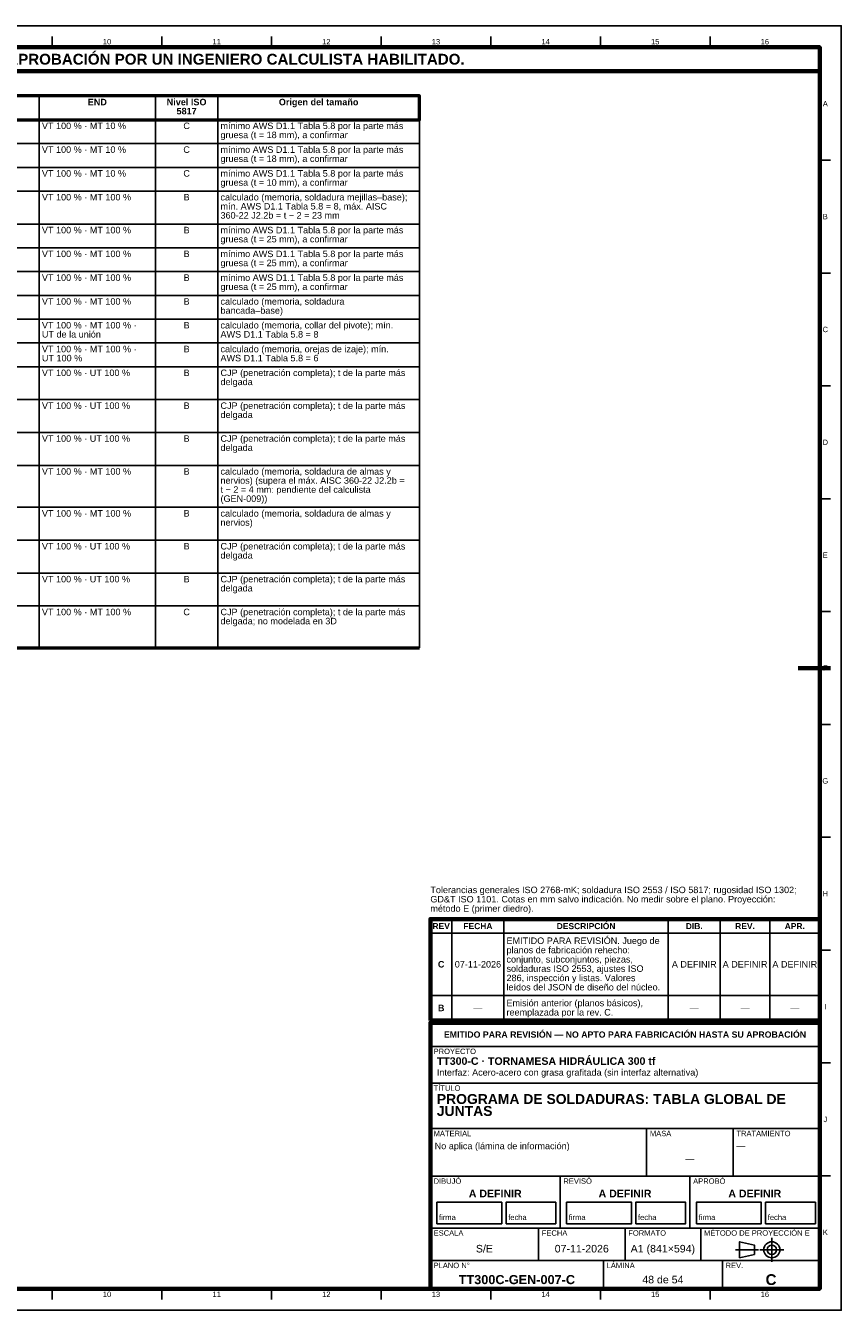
# Model space of a CAD drawing. Header units: millimetres. Extents: x 0 to 841, y 0 to 594.
# Tile 3 of 3: x 464 to 841, y 0 to 594. Entities that reach past the tile are written whole.
import ezdxf
from ezdxf.enums import TextEntityAlignment as Align

# ---------------------------------------------------------------- set-up
doc = ezdxf.new("R2010")
doc.units = ezdxf.units.MM
doc.linetypes.add('EJE', pattern=[31, 20, -4, 3, -4])
for name, color, linetype, lineweight in [('EJE', 7, 'EJE', 25), ('FINA', 7, 'CONTINUOUS', 25), ('MARCO', 7, 'CONTINUOUS', 70), ('TXT', 7, 'CONTINUOUS', 25), ('VIS', 7, 'CONTINUOUS', 50)]:
    doc.layers.add(name, color=color, linetype=linetype, lineweight=lineweight)
doc.styles.add('STD', font='LiberationSans-Regular.ttf')
doc.styles.add('STDB', font='LiberationSans-Bold.ttf')

msp = doc.modelspace()

# ---------------------------------------------------------------- linework, layer by layer
at = {"layer": 'EJE'}
for p, q in [((808.88, 22.42), (808.88, 33.58)), ((792.14, 28), (802.68, 28)), ((803.3, 28), (814.46, 28))]:
    msp.add_line(p, q, dxfattribs=at)
at = {"layer": 'FINA'}
for p, q in [((476.19, 584), (476.19, 589)), ((526.88, 584), (526.88, 589)), ((577.56, 584), (577.56, 589)), ((628.25, 584), (628.25, 589)), ((678.94, 584), (678.94, 589)), ((729.62, 584), (729.62, 589)), ((780.31, 584), (780.31, 589)), ((470.11, 561.5), (470.11, 306.3)), ((523.95, 561.5), (523.95, 306.3)), ((552.67, 561.5), (552.67, 306.3)), ((646, 561.5), (646, 306.3)), ((25, 550.5), (646, 550.5)), ((25, 539.5), (646, 539.5)), ((831, 531.82), (836, 531.82)), ((25, 528.5), (646, 528.5)), ((25, 517.5), (646, 517.5)), ((25, 502.3), (646, 502.3)), ((25, 491.3), (646, 491.3)), ((25, 480.3), (646, 480.3)), ((831, 479.64), (836, 479.64)), ((25, 469.3), (646, 469.3)), ((25, 458.3), (646, 458.3)), ((25, 447.3), (646, 447.3)), ((25, 436.3), (646, 436.3)), ((831, 427.45), (836, 427.45)), ((25, 421.1), (646, 421.1)), ((25, 405.9), (646, 405.9)), ((25, 390.7), (646, 390.7)), ((831, 375.27), (836, 375.27)), ((25, 371.3), (646, 371.3)), ((25, 356.1), (646, 356.1)), ((25, 340.9), (646, 340.9)), ((25, 325.7), (646, 325.7)), ((831, 323.09), (836, 323.09)), ((831, 270.91), (836, 270.91)), ((831, 218.73), (836, 218.73)), ((661, 134), (661, 180.9)), ((685, 134), (685, 180.9)), ((761, 134), (761, 180.9)), ((785, 134), (785, 180.9)), ((808, 134), (808, 180.9)), ((651, 174.4), (831, 174.4)), ((831, 166.55), (836, 166.55)), ((651, 145.6), (831, 145.6)), ((651, 134), (831, 134)), ((651, 133), (831, 133)), ((651, 122), (831, 122)), ((831, 114.36), (836, 114.36)), ((651, 105), (831, 105)), ((651, 84), (831, 84)), ((751, 62), (751, 84)), ((791, 62), (791, 84)), ((651, 62), (831, 62)), ((711, 38), (711, 62)), ((771, 38), (771, 62)), ((831, 62.18), (836, 62.18)), ((651, 38), (831, 38)), ((701, 23), (701, 38)), ((741, 23), (741, 38)), ((776, 23), (776, 38)), ((651, 23), (831, 23)), ((731, 10), (731, 23)), ((786, 10), (786, 23)), ((476.19, 10), (476.19, 5)), ((526.88, 10), (526.88, 5)), ((577.56, 10), (577.56, 5)), ((628.25, 10), (628.25, 5)), ((678.94, 10), (678.94, 5)), ((729.62, 10), (729.62, 5)), ((780.31, 10), (780.31, 5))]:
    msp.add_line(p, q, dxfattribs=at)
for points in [[(0, 0), (841, 0), (841, 594), (0, 594)], [(654, 40), (684, 40), (684, 50), (654, 50)], [(686, 40), (709, 40), (709, 50), (686, 50)], [(714, 40), (744, 40), (744, 50), (714, 50)], [(746, 40), (769, 40), (769, 50), (746, 50)], [(774, 40), (804, 40), (804, 50), (774, 50)], [(806, 40), (829, 40), (829, 50), (806, 50)], [(794, 24.28), (800.82, 25.83), (800.82, 30.17), (794, 31.72)]]:
    msp.add_lwpolyline(points, close=True, dxfattribs=at)
for radius in [3.72, 2.17]:
    msp.add_circle((808.88, 28), radius, dxfattribs=at)
at = {"layer": 'MARCO'}
msp.add_line((836, 297), (821, 297), dxfattribs=at)
for points in [[(20, 10), (831, 10), (831, 584), (20, 584)], [(20, 573), (831, 573), (831, 584), (20, 584)], [(651, 134), (831, 134), (831, 180.9), (651, 180.9)], [(651, 10), (831, 10), (831, 133), (651, 133)]]:
    msp.add_lwpolyline(points, close=True, dxfattribs=at)
at = {"layer": 'VIS'}
msp.add_line((25, 306.3), (646, 306.3), dxfattribs=at)
msp.add_lwpolyline([(25, 550.5), (646, 550.5), (646, 561.5), (25, 561.5)], close=True, dxfattribs=at)

# ---------------------------------------------------------------- texts
at = {"layer": 'TXT'}
for s, height, style, p in [('ESTOS PLANOS NO SON VÁLIDOS PARA FABRICACIÓN HASTA SU REVISIÓN Y APROBACIÓN POR UN INGENIERO CALCULISTA HABILITADO.', 5, 'STDB', (425.5, 578.5)), ('10', 2.5, 'STD', (501.53, 586.6)), ('11', 2.5, 'STD', (552.22, 586.6)), ('12', 2.5, 'STD', (602.91, 586.6)), ('13', 2.5, 'STD', (653.59, 586.6)), ('14', 2.5, 'STD', (704.28, 586.6)), ('15', 2.5, 'STD', (754.97, 586.6)), ('16', 2.5, 'STD', (805.66, 586.6)), ('END', 3, 'STDB', (497.03, 558.7)), ('Nivel ISO', 3, 'STDB', (538.31, 558.7)), ('Origen del tamaño', 3, 'STDB', (599.34, 558.7)), ('A', 2.5, 'STD', (833.6, 557.91)), ('5817', 3, 'STDB', (538.31, 554.5)), ('C', 3, 'STD', (538.31, 547.7)), ('C', 3, 'STD', (538.31, 536.7)), ('C', 3, 'STD', (538.31, 525.7)), ('B', 3, 'STD', (538.31, 514.7)), ('B', 2.5, 'STD', (833.6, 505.73)), ('B', 3, 'STD', (538.31, 499.5)), ('B', 3, 'STD', (538.31, 488.5)), ('B', 3, 'STD', (538.31, 477.5)), ('B', 3, 'STD', (538.31, 466.5)), ('B', 3, 'STD', (538.31, 455.5)), ('C', 2.5, 'STD', (833.6, 453.55)), ('B', 3, 'STD', (538.31, 444.5)), ('B', 3, 'STD', (538.31, 433.5)), ('B', 3, 'STD', (538.31, 418.3)), ('B', 3, 'STD', (538.31, 403.1)), ('D', 2.5, 'STD', (833.6, 401.36)), ('B', 3, 'STD', (538.31, 387.9)), ('B', 3, 'STD', (538.31, 368.5)), ('B', 3, 'STD', (538.31, 353.3)), ('E', 2.5, 'STD', (833.6, 349.18)), ('B', 3, 'STD', (538.31, 338.1)), ('C', 3, 'STD', (538.31, 322.9)), ('F', 2.5, 'STD', (833.6, 297)), ('G', 2.5, 'STD', (833.6, 244.82)), ('H', 2.5, 'STD', (833.6, 192.64)), ('REV', 2.8, 'STDB', (656, 177.65)), ('FECHA', 2.8, 'STDB', (673, 177.65)), ('DESCRIPCIÓN', 2.8, 'STDB', (723, 177.65)), ('DIB.', 2.8, 'STDB', (773, 177.65)), ('REV.', 2.8, 'STDB', (796.5, 177.65)), ('APR.', 2.8, 'STDB', (819.5, 177.65)), ('C', 3, 'STDB', (656, 160)), ('07-11-2026', 3, 'STD', (673, 160)), ('A DEFINIR', 3, 'STD', (773, 160)), ('A DEFINIR', 3, 'STD', (796.5, 160)), ('A DEFINIR', 3, 'STD', (819.5, 160)), ('B', 3, 'STDB', (656, 139.8)), ('—', 3, 'STD', (673, 139.8)), ('—', 3, 'STD', (773, 139.8)), ('—', 3, 'STD', (796.5, 139.8)), ('—', 3, 'STD', (819.5, 139.8)), ('I', 2.5, 'STD', (833.6, 140.45)), ('EMITIDO PARA REVISIÓN — NO APTO PARA FABRICACIÓN HASTA SU APROBACIÓN', 2.9, 'STDB', (741, 127.5)), ('J', 2.5, 'STD', (833.6, 88.27)), ('—', 3, 'STD', (771, 70)), ('A DEFINIR', 3.5, 'STDB', (681, 54)), ('A DEFINIR', 3.5, 'STDB', (741, 54)), ('A DEFINIR', 3.5, 'STDB', (801, 54)), ('K', 2.5, 'STD', (833.6, 36.09)), ('S/E', 3.5, 'STD', (676, 28.5)), ('07-11-2026', 3.5, 'STD', (721, 28.5)), ('A1 (841×594)', 3.5, 'STD', (758.5, 28.5)), ('TT300C-GEN-007-C', 4.2, 'STDB', (691, 14.2)), ('48 de 54', 3.5, 'STD', (758.5, 14.2)), ('C', 5, 'STDB', (808.5, 14.2)), ('10', 2.5, 'STD', (501.53, 7.4)), ('11', 2.5, 'STD', (552.22, 7.4)), ('12', 2.5, 'STD', (602.91, 7.4)), ('13', 2.5, 'STD', (653.59, 7.4)), ('14', 2.5, 'STD', (704.28, 7.4)), ('15', 2.5, 'STD', (754.97, 7.4)), ('16', 2.5, 'STD', (805.66, 7.4))]:
    msp.add_text(s, height=height, dxfattribs=dict(at, style=style)).set_placement(p, align=Align.MIDDLE_CENTER)
at = {"layer": 'TXT', "style": 'STD'}
for s, p in [('VT 100 % · MT 10 %', (471.41, 547.7)), ('mínimo AWS D1.1 Tabla 5.8 por la parte más', (553.97, 547.7)), ('gruesa (t = 18 mm), a confirmar', (553.97, 543.5)), ('VT 100 % · MT 10 %', (471.41, 536.7)), ('mínimo AWS D1.1 Tabla 5.8 por la parte más', (553.97, 536.7)), ('gruesa (t = 18 mm), a confirmar', (553.97, 532.5)), ('VT 100 % · MT 10 %', (471.41, 525.7)), ('gruesa (t = 10 mm), a confirmar', (553.97, 521.5)), ('mínimo AWS D1.1 Tabla 5.8 por la parte más', (553.97, 525.7)), ('VT 100 % · MT 100 %', (471.41, 514.7)), ('calculado (memoria, soldadura mejillas–base);', (553.97, 514.7)), ('mín. AWS D1.1 Tabla 5.8 = 8, máx. AISC', (553.97, 510.5)), ('360-22 J2.2b = t − 2 = 23 mm', (553.97, 506.3)), ('VT 100 % · MT 100 %', (471.41, 499.5)), ('mínimo AWS D1.1 Tabla 5.8 por la parte más', (553.97, 499.5)), ('gruesa (t = 25 mm), a confirmar', (553.97, 495.3)), ('VT 100 % · MT 100 %', (471.41, 488.5)), ('mínimo AWS D1.1 Tabla 5.8 por la parte más', (553.97, 488.5)), ('gruesa (t = 25 mm), a confirmar', (553.97, 484.3)), ('VT 100 % · MT 100 %', (471.41, 477.5)), ('mínimo AWS D1.1 Tabla 5.8 por la parte más', (553.97, 477.5)), ('gruesa (t = 25 mm), a confirmar', (553.97, 473.3)), ('VT 100 % · MT 100 %', (471.41, 466.5)), ('calculado (memoria, soldadura', (553.97, 466.5)), ('bancada–base)', (553.97, 462.3)), ('calculado (memoria, collar del pivote); mín.', (553.97, 455.5)), ('VT 100 % · MT 100 % ·', (471.41, 455.5)), ('UT de la unión', (471.41, 451.3)), ('AWS D1.1 Tabla 5.8 = 8', (553.97, 451.3)), ('VT 100 % · MT 100 % ·', (471.41, 444.5)), ('calculado (memoria, orejas de izaje); mín.', (553.97, 444.5)), ('UT 100 %', (471.41, 440.3)), ('AWS D1.1 Tabla 5.8 = 6', (553.97, 440.3)), ('VT 100 % · UT 100 %', (471.41, 433.5)), ('CJP (penetración completa); t de la parte más', (553.97, 433.5)), ('delgada', (553.97, 429.3)), ('VT 100 % · UT 100 %', (471.41, 418.3)), ('delgada', (553.97, 414.1)), ('CJP (penetración completa); t de la parte más', (553.97, 418.3)), ('VT 100 % · UT 100 %', (471.41, 403.1)), ('CJP (penetración completa); t de la parte más', (553.97, 403.1)), ('delgada', (553.97, 398.9)), ('VT 100 % · MT 100 %', (471.41, 387.9)), ('calculado (memoria, soldadura de almas y', (553.97, 387.9)), ('t − 2 = 4 mm: pendiente del calculista', (553.97, 379.5)), ('nervios) (supera el máx. AISC 360-22 J2.2b =', (553.97, 383.7)), ('(GEN-009))', (553.97, 375.3)), ('VT 100 % · MT 100 %', (471.41, 368.5)), ('calculado (memoria, soldadura de almas y', (553.97, 368.5)), ('nervios)', (553.97, 364.3)), ('VT 100 % · UT 100 %', (471.41, 353.3)), ('delgada', (553.97, 349.1)), ('CJP (penetración completa); t de la parte más', (553.97, 353.3)), ('VT 100 % · UT 100 %', (471.41, 338.1)), ('CJP (penetración completa); t de la parte más', (553.97, 338.1)), ('delgada', (553.97, 333.9)), ('VT 100 % · MT 100 %', (471.41, 322.9)), ('CJP (penetración completa); t de la parte más', (553.97, 322.9)), ('delgada; no modelada en 3D', (553.97, 318.7))]:
    msp.add_text(s, height=3, dxfattribs=at).set_placement(p, align=Align.MIDDLE_LEFT)
for s, height, p in [('Tolerancias generales ISO 2768-mK; soldadura ISO 2553 / ISO 5817; rugosidad ISO 1302;', 3, (651, 192)), ('GD&T ISO 1101. Cotas en mm salvo indicación. No medir sobre el plano. Proyección:', 3, (651, 187.7)), ('método E (primer diedro).', 3, (651, 183.4)), ('firma', 2.5, (655, 41)), ('fecha', 2.5, (687, 41)), ('firma', 2.5, (715, 41)), ('fecha', 2.5, (747, 41)), ('firma', 2.5, (775, 41)), ('fecha', 2.5, (807, 41))]:
    msp.add_text(s, height=height, dxfattribs=at).set_placement(p, align=Align.BOTTOM_LEFT)
at = {"layer": 'TXT'}
for s, height, style, p in [('EMITIDO PARA REVISIÓN. Juego de', 3, 'STD', (686.2, 172.4)), ('planos de fabricación rehecho:', 3, 'STD', (686.2, 168.1)), ('conjunto, subconjuntos, piezas,', 3, 'STD', (686.2, 163.8)), ('soldaduras ISO 2553, ajustes ISO', 3, 'STD', (686.2, 159.5)), ('286, inspección y listas. Valores', 3, 'STD', (686.2, 155.2)), ('leídos del JSON de diseño del núcleo.', 3, 'STD', (686.2, 150.9)), ('Emisión anterior (planos básicos),', 3, 'STD', (686.2, 143.6)), ('reemplazada por la rev. C.', 3, 'STD', (686.2, 139.3)), ('PROYECTO', 2.5, 'STD', (652.5, 121)), ('TT300-C · TORNAMESA HIDRÁULICA 300 tf', 3.5, 'STDB', (654, 117)), ('Interfaz: Acero-acero con grasa grafitada (sin interfaz alternativa)', 3, 'STD', (654, 111.5)), ('TÍTULO', 2.5, 'STD', (652.5, 104)), ('PROGRAMA DE SOLDADURAS: TABLA GLOBAL DE', 4.6, 'STDB', (654, 100)), ('JUNTAS', 4.6, 'STDB', (654, 94.48)), ('MATERIAL', 2.5, 'STD', (652.5, 83)), ('No aplica (lámina de información)', 3, 'STD', (653, 77.5)), ('MASA', 2.5, 'STD', (752.5, 83)), ('TRATAMIENTO', 2.5, 'STD', (792.5, 83)), ('—', 3, 'STD', (792.5, 77.5)), ('DIBUJÓ', 2.5, 'STD', (652.5, 61)), ('REVISÓ', 2.5, 'STD', (712.5, 61)), ('APROBÓ', 2.5, 'STD', (772.5, 61)), ('ESCALA', 2.5, 'STD', (652.5, 37)), ('FECHA', 2.5, 'STD', (702.5, 37)), ('FORMATO', 2.5, 'STD', (742.5, 37)), ('MÉTODO DE PROYECCIÓN E', 2.5, 'STD', (777.5, 37)), ('PLANO N°', 2.5, 'STD', (652.5, 22)), ('LÁMINA', 2.5, 'STD', (732.5, 22)), ('REV.', 2.5, 'STD', (787.5, 22))]:
    msp.add_text(s, height=height, dxfattribs=dict(at, style=style)).set_placement(p, align=Align.TOP_LEFT)

doc.saveas('drawing.dxf')
